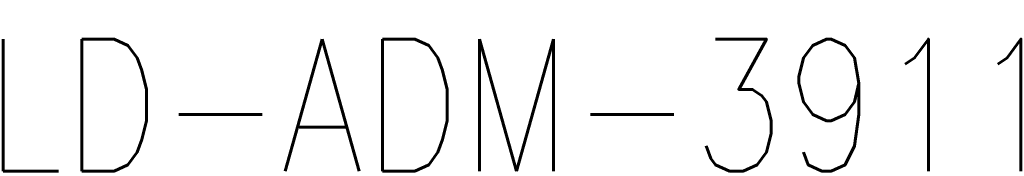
# Model space of a CAD drawing. Header units: millimetres. Extents: x 0 to 118318689, y 0 to 490460760.
# Tile 107 of 117: x 117662618 to 117931675, y 487164384 to 487201661. Entities that reach past the tile are written whole.
import ezdxf
from ezdxf.enums import TextEntityAlignment as Align

# ---------------------------------------------------------------- set-up
doc = ezdxf.new("R2010")
doc.units = ezdxf.units.MM
doc.header["$LTSCALE"] = 200
doc.layers.get('0').update_dxf_attribs({"color": 8})
doc.layers.add('LD-I-lekdetectiecode', color=7, linetype='Continuous')
doc.styles.add('DIN17', font='ROMANS.SHX', dxfattribs={"width": 0.9})

# ---------------------------------------------------------------- blocks, each defined once
blk = doc.blocks.new('LR-hyp')
at = {"color": 7, "linetype": 'ByBlock', "lineweight": -3, "style": 'DIN17', "width": 0.9}
blk.add_attdef('*1', text='', height=1.8, dxfattribs=at).set_placement((0, 0), align=Align.MIDDLE)
at = {"color": 7, "linetype": 'ByBlock', "lineweight": -2, "style": 'DIN17', "width": 0.9, "flags": 1}
blk.add_attdef('*2', text='', height=1.8, dxfattribs=at).set_placement((0, -5), align=Align.MIDDLE)

msp = doc.modelspace()

# ---------------------------------------------------------------- block references
at = {"layer": 'LD-I-lekdetectiecode', "linetype": 'Continuous'}
ref = msp.add_blockref('LR-hyp', (117796351, 487178357), dxfattribs=dict(at, xscale=20000, yscale=20000, zscale=20000))
ref.add_attrib('*1', 'LD-ADM-3911', dxfattribs={"layer": '0', "color": 0, "linetype": 'ByBlock', "lineweight": -3, "height": 36000, "style": 'DIN17', "width": 0.9}).set_placement((117796351, 487178357), align=Align.MIDDLE)

doc.saveas('drawing.dxf')
